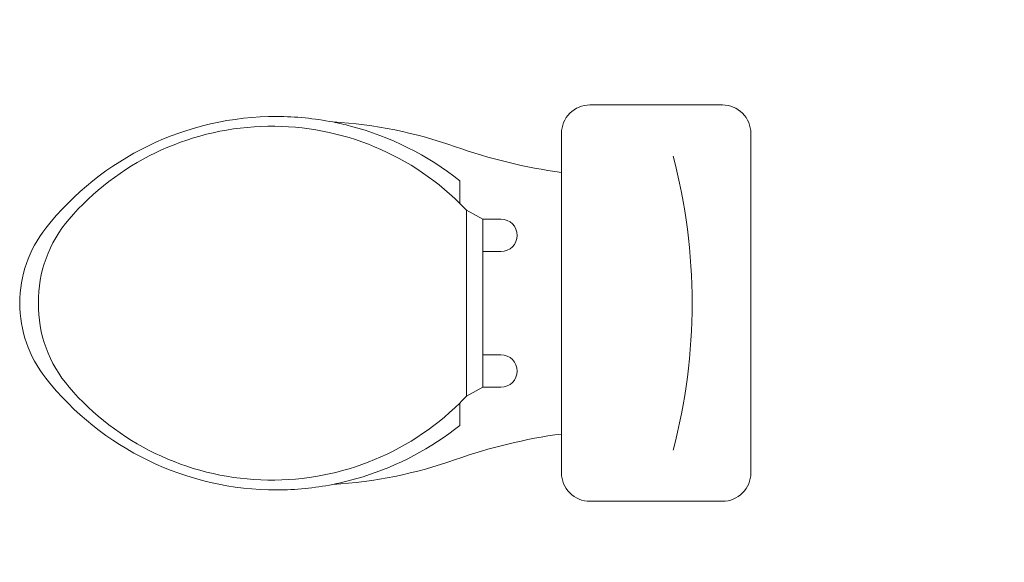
# Model space of a CAD drawing. Header units: metres. Extents: x 158874 to 185002, y -166493 to -154354.
# Tile 17 of 95: x 177562 to 177662, y -160059 to -160004. Entities that reach past the tile are written whole.
import ezdxf
from ezdxf import colors
from ezdxf.entities.mleader import LeaderData, LeaderLine
from ezdxf.math import Vec2, Vec3

# ---------------------------------------------------------------- set-up
doc = ezdxf.new("R2010")
doc.units = ezdxf.units.M
doc.layers.add('001_Dark_1 10', color=7, linetype='Continuous', lineweight=0)
doc.layers.add('wymiarowanie9', color=1, linetype='Continuous', lineweight=9)
doc.styles.get("Standard").update_dxf_attribs({"font": 'arial.ttf'})

# ---------------------------------------------------------------- blocks, each defined once
blk = doc.blocks.new('wc')
at = {"layer": '001_Dark_1 10', "color": 1}
for p, q in [((179257.53, -159492.14), (179258.45, -159493.82)), ((179276.42, -159492.14), (179275.51, -159493.82)), ((179261.72, -159493.82), (179258.45, -159493.82)), ((179258.45, -159493.82), (179258.45, -159495.65)), ((179261.72, -159495.65), (179261.72, -159493.82)), ((179266.98, -159493.82), (179261.72, -159493.82)), ((179266.98, -159493.82), (179272.23, -159493.82)), ((179272.23, -159493.82), (179275.51, -159493.82)), ((179272.23, -159495.65), (179272.23, -159493.82)), ((179275.51, -159493.82), (179275.51, -159495.65))]:
    blk.add_line(p, q, dxfattribs=at)
for points in [[(179248, -159472.87, -0.230343), (179259.36, -159449.38, -0.16845), (179266.98, -159446.73, -2.883082)], [(179285.95, -159472.87, 0.230343), (179274.6, -159449.38, 0.16845), (179266.98, -159446.73, 2.883082)], [(179256.83, -159491.46, -0.434217), (179258.45, -159451.74, -0.182634), (179266.98, -159448.63, -2.693815)], [(179277.12, -159491.46, 0.434217), (179275.51, -159451.74, 0.182634), (179266.98, -159448.63, 2.693815)], [(179248.56, -159478.56, -0.048023), (179248, -159472.87, -0.16845)], [(179285.39, -159478.56, 0.048023), (179285.95, -159472.87, 0.16845)], [(179284.23, -159501.8, -0.414214), (179287.12, -159504.69), (179287.12, -159518.16, -0.414214), (179284.23, -159521.05), (179266.98, -159521.05), (179249.73, -159521.05, -0.414214), (179246.84, -159518.16), (179246.84, -159504.69, -0.414214), (179249.73, -159501.8), (179253.68, -159501.8, 0.052345), (179251.08, -159491.01, -0.071131), (179248.56, -159478.56, -0.160777)], [(179249.34, -159481.63, -0.026594), (179248.56, -159478.56, -0.16845)], [(179285.39, -159478.56, -0.071131), (179282.88, -159491.01, 0.052345), (179280.27, -159501.8), (179284.23, -159501.8, -0.414214)], [(179284.98, -159480.34, 0.015301), (179285.39, -159478.56, 0.16845)], [(179279.4, -159491.46, 0.105447), (179284.98, -159480.34, 0.16845)], [(179254.56, -159491.46, -0.094048), (179249.34, -159481.63, -0.16845)], [(179256.83, -159491.46), (179254.56, -159491.46, -0.416606)], [(179257.53, -159492.14, -0.008985), (179256.83, -159491.46, -0.182634)], [(179276.42, -159492.14, 0.008985), (179277.12, -159491.46, 0.182634)], [(179277.12, -159491.46), (179279.4, -159491.46, 0.416606)], [(179266.98, -159492.14), (179257.53, -159492.14, -0.008985)], [(179266.98, -159492.14), (179276.42, -159492.14, 0.444938)], [(179253.68, -159501.8), (179266.98, -159501.8, -0.414214)], [(179280.27, -159501.8), (179266.98, -159501.8, 0.414214)]]:
    blk.add_lwpolyline(points, format="xyb", dxfattribs=at)
for centre, radius, start, end in [((179260.08, -159495.65), 1.64, 180, 0), ((179273.87, -159495.65), 1.64, 180, 0), ((179267.01, -159456), 59.08, 255.3288, 269.972), ((179266.95, -159456), 59.08, 270.028, 284.6712)]:
    blk.add_arc(centre, radius, start, end, dxfattribs=at)

msp = doc.modelspace()

# ---------------------------------------------------------------- block references
at = {"layer": 'wymiarowanie9', "color": 0, "rotation": 90}
msp.add_blockref('wc', (18114.97, -339299.63), dxfattribs=at)

# ---------------------------------------------------------------- leaders
at = {"layer": 'wymiarowanie9', "color": 3, "ltscale": 0.2}
ml = msp.add_multileader_mtext('Standard', dxfattribs=at)
ml.set_content('remont pom. 1.2\\P- demontaż okładziny ściennej boazeryjnej\\P- wyrównanie tynku po okładzinie\\P- malowanie ścian farbą lateksową\\P- wymiana uszkodzonych paneli sufitowych\\P- wymiana drzwi przesuwnych na nowe z podcięciem min 2cm\\P - wymiana uszkodzonych grzejników\\P- montaż nawietrzaków higrosterowanych okiennych 2szt.', color=3)
ml.set_leader_properties()
ml.build(insert=Vec2(0, 0))
ml.multileader.update_dxf_attribs({"arrow_head_size": 12})
ctx = ml.context
ctx.base_point, ctx.char_height, ctx.arrow_head_size, ctx.plane_origin = Vec3(177654.3, -159421.29), 15, 12, Vec3(177819.28, -159717.93)
ctx.text_align_type = 2
notes = []
notes.append((ctx, [(1, (1, 1, 0), (178240.76, -159421.29), (-1, 0), 8, [(0, [(178217.06, -159236.84)], 0, [])])]))
ctx.mtext.insert, ctx.mtext.alignment, ctx.mtext.flow_direction = Vec3(178230.76, -159411.59), 3, 5
for ctx, leaders in notes:
    for number, flags, end, landing, length, lines in leaders:
        leader = LeaderData()
        leader.index, (leader.has_last_leader_line, leader.has_dogleg_vector, leader.attachment_direction) = number, flags
        leader.last_leader_point, leader.dogleg_vector, leader.dogleg_length = Vec3(end), Vec3(landing), length
        for number, points, colour, breaks in lines:
            line = LeaderLine()
            line.index, line.vertices, line.color, line.breaks = number, Vec3.list(points), colors.encode_raw_color(colour), breaks
            leader.lines.append(line)
        ctx.leaders.append(leader)

doc.saveas('drawing.dxf')
